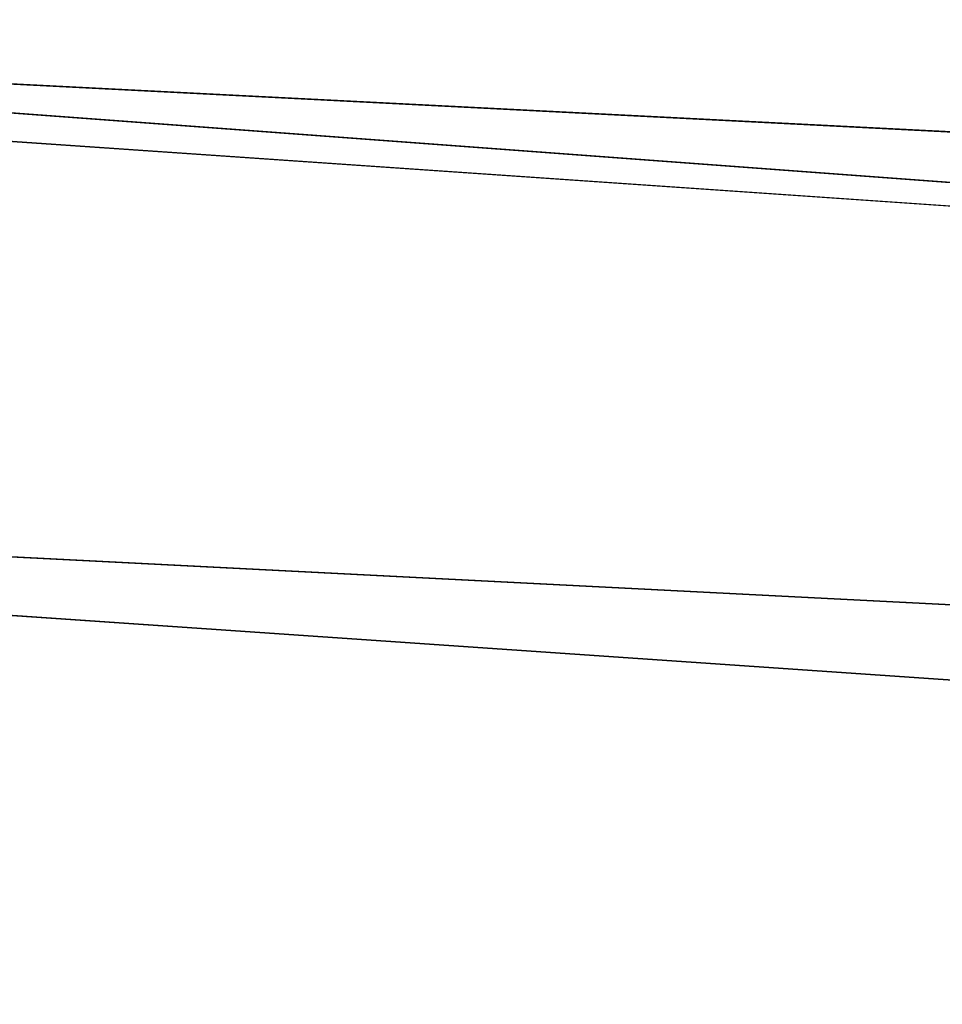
# Model space of a CAD drawing. Extents: x -775 to 775, y -775 to 775.
# Tile 154 of 256: x -67.85 to -62, y -745.37 to -739.12. Entities that reach past the tile are written whole.
import ezdxf

# ---------------------------------------------------------------- set-up
doc = ezdxf.new("R2010")
doc.units = 0
doc.layers.get('0').update_dxf_attribs({"color": 13, "linetype": 'CONTINUOUS'})

# ---------------------------------------------------------------- blocks, each defined once
blk = doc.blocks.new('OBJ_000001')
for p, q in [((-75.8734513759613, -739.1208248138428), (-1.421079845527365e-13, -742.9970417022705)), ((-1.421079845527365e-13, -742.9970417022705, 2.999988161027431), (-75.8734513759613, -739.1208248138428, 2.999988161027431)), ((-34.03836867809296, -742.222864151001), (-75.8734513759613, -739.1208248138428, 18.22198307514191)), ((-1.385552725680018e-13, -742.9970417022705, 18.22198307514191), (-75.8734513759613, -739.1208248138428, 18.22198307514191)), ((-1.421079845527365e-13, -742.9970417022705, 38.99984211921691), (-75.8734513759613, -739.1208248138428, 38.99984211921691)), ((-34.03836867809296, -742.222864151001), (-67.98598465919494, -739.8880744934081)), ((-76.17980380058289, -742.105235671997), (-1.421079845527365e-13, -745.9970523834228)), ((-76.17980380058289, -742.105235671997, 38.99984211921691), (-1.421079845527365e-13, -745.9970523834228, 38.99984211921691)), ((-1.421079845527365e-13, -745.9970523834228, 2.999988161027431), (-76.17980380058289, -742.105235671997, 2.999988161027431))]:
    blk.add_line(p, q)
at = {"color": 7}
mesh = blk.add_polyface(dxfattribs=at)
corners = [(-1.421079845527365e-13, -742.9970417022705, 2.999988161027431), (-75.8734513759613, -739.1208248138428), (-1.421079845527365e-13, -742.9970417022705), (-75.8734513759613, -739.1208248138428, 2.999988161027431)]
mesh.append_faces([[corners[k] for k in face] for face in [(0, 1, 2), (1, 0, 3)]], dxfattribs={"vtx0": -1, "color": 7})
mesh = blk.add_polyface(dxfattribs=at)
corners = [(-75.8734513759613, -739.1208248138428, 18.22198307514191), (-67.98598465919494, -739.8880744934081), (-34.03836867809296, -742.222864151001)]
mesh.append_faces([[corners[k] for k in face] for face in [(0, 1, 2)]], dxfattribs={"color": 7})
mesh = blk.add_polyface(dxfattribs=at)
corners = [(-75.8734513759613, -739.1208248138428, 18.22198307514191), (-34.03836867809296, -742.222864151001), (-1.385552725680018e-13, -742.9970417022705, 18.22198307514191)]
mesh.append_faces([[corners[k] for k in face] for face in [(0, 1, 2)]], dxfattribs={"color": 7})
mesh = blk.add_polyface(dxfattribs=at)
corners = [(-1.421079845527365e-13, -742.9970417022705, 38.99984211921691), (-75.8734513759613, -739.1208248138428, 18.22198307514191), (-1.385552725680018e-13, -742.9970417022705, 18.22198307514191), (-75.8734513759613, -739.1208248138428, 38.99984211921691)]
mesh.append_faces([[corners[k] for k in face] for face in [(0, 1, 2), (1, 0, 3)]], dxfattribs={"vtx0": -1, "color": 7})
mesh = blk.add_polyface(dxfattribs=at)
corners = [(-76.17980380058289, -742.105235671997, 38.99984211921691), (-1.421079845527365e-13, -745.9970523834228, 2.999988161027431), (-76.17980380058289, -742.105235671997, 2.999988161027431), (-1.421079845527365e-13, -745.9970523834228, 38.99984211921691)]
mesh.append_faces([[corners[k] for k in face] for face in [(0, 1, 2), (1, 0, 3)]], dxfattribs={"vtx0": -1, "color": 7})
blk = doc.blocks.new('OBJ_000002')
for p, q in [((-68.26048946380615, -742.8755374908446, 6.999972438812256), (-34.17579972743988, -745.2197742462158, 6.999972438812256)), ((-68.26048946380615, -742.8755374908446, 30.16272406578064), (-34.17579972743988, -745.2197742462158, 30.16272406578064))]:
    blk.add_line(p, q)
at = {"color": 8}
mesh = blk.add_polyface(dxfattribs=at)
corners = [(-68.26048946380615, -742.8755374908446, 30.16272406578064), (-34.17579972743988, -745.2197742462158, 6.999972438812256), (-68.26048946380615, -742.8755374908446, 6.999972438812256), (-34.17579972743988, -745.2197742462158, 30.16272406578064)]
mesh.append_faces([[corners[k] for k in face] for face in [(0, 1, 2), (1, 0, 3)]], dxfattribs={"vtx0": -1, "color": 8})
blk = doc.blocks.new('SKPE74C')
for name in ['OBJ_000002', 'OBJ_000001']:
    blk.add_blockref(name, (0, 0))

msp = doc.modelspace()

# ---------------------------------------------------------------- block references
msp.add_blockref('SKPE74C', (0, 0))

doc.saveas('drawing.dxf')
